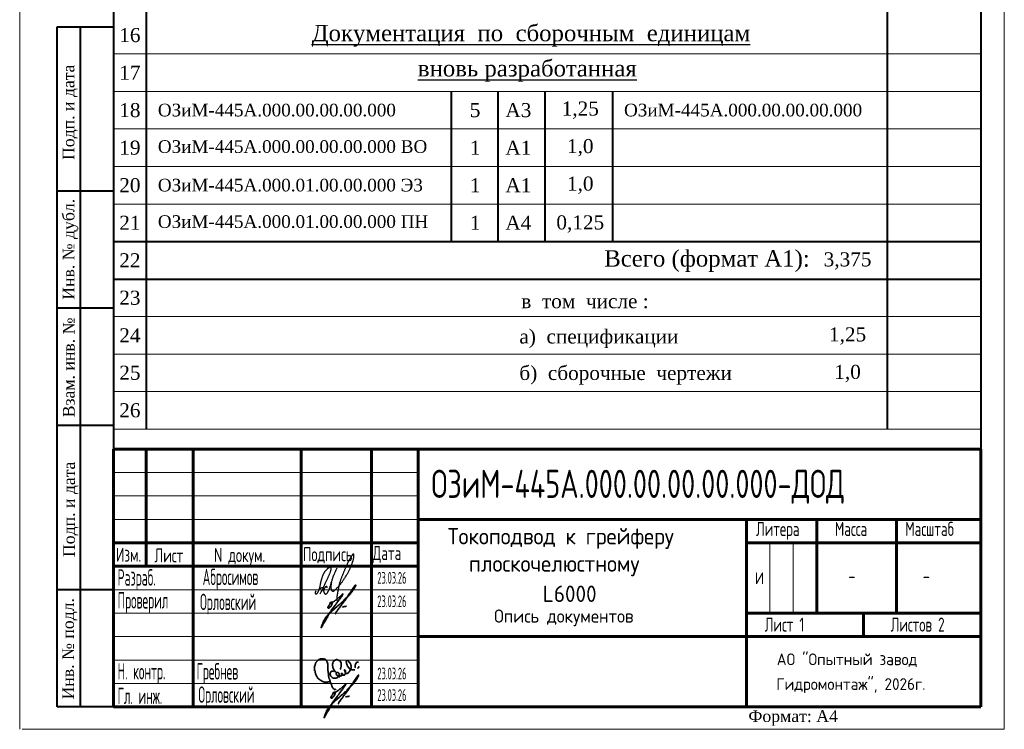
# Model space of a CAD drawing. Header units: millimetres. Extents: x 0 to 448, y 0 to 297.
# Tile 1 of 3: x 0 to 210, y 0 to 151. Entities that reach past the tile are written whole.
import ezdxf

# ---------------------------------------------------------------- set-up
doc = ezdxf.new("R2010")
doc.units = ezdxf.units.MM
doc.linetypes.add('K5LT_BASIC', pattern=[0])
doc.linetypes.add('K5LT_THIN', pattern=[0])
for name, color, linetype, lineweight in [('RAHMEN025', 7, 'Continuous', 20), ('Основная', 1, 'Continuous', 50), ('РАМКА', 7, 'Continuous', 40), ('ТОНКАЯ', 7, 'Continuous', 20)]:
    doc.layers.add(name, color=color, linetype=linetype, lineweight=lineweight)
doc.layers.add('Системный слой', color=7, linetype='Continuous')
doc.layers.add('текст', color=7, linetype='Continuous')
doc.styles.add('Electric', font='times.ttf')
doc.styles.add('simplex', font='simplex.shx', dxfattribs={"width": 0.9})
doc.styles.add('simplex.shx', font='simplex.shx', dxfattribs={"width": 0.9, "height": 2})
doc.styles.get("Standard").update_dxf_attribs({"font": 'arial.ttf'})

# ---------------------------------------------------------------- blocks, each defined once
blk = doc.blocks.new('абросимов')
at = {"color": 162, "lineweight": 25}
for points in [[(-760.73, -527.91), (-760.77, -528.14), (-760.79, -528.33), (-760.81, -528.47), (-760.83, -528.59), (-760.84, -528.67), (-760.84, -528.74), (-760.84, -528.79), (-760.84, -528.84), (-760.85, -528.89), (-760.84, -528.93), (-760.84, -528.98), (-760.84, -529.02), (-760.84, -529.06), (-760.84, -529.11), (-760.83, -529.15), (-760.83, -529.18), (-760.83, -529.22), (-760.82, -529.26), (-760.81, -529.29), (-760.81, -529.32), (-760.8, -529.36), (-760.79, -529.39), (-760.78, -529.42), (-760.77, -529.45), (-760.76, -529.48), (-760.75, -529.5), (-760.74, -529.53), (-760.72, -529.56), (-760.71, -529.58), (-760.69, -529.61), (-760.68, -529.63), (-760.66, -529.65), (-760.65, -529.67), (-760.63, -529.69), (-760.61, -529.7), (-760.6, -529.72), (-760.58, -529.73), (-760.56, -529.74), (-760.55, -529.75), (-760.53, -529.75), (-760.51, -529.76), (-760.49, -529.77), (-760.47, -529.77), (-760.45, -529.77), (-760.43, -529.77), (-760.41, -529.77), (-760.39, -529.77), (-760.37, -529.77), (-760.34, -529.76), (-760.31, -529.76), (-760.29, -529.75), (-760.26, -529.74), (-760.23, -529.73), (-760.2, -529.72), (-760.17, -529.71), (-760.15, -529.7), (-760.12, -529.68), (-760.09, -529.66), (-760.06, -529.64), (-760.03, -529.61), (-759.99, -529.57), (-759.93, -529.52), (-759.87, -529.45), (-759.79, -529.37), (-759.7, -529.28), (-759.6, -529.16), (-759.48, -529.04), (-759.36, -528.91), (-759.24, -528.77), (-759.11, -528.63), (-758.99, -528.49), (-758.87, -528.36), (-758.76, -528.22), (-758.66, -528.1), (-758.57, -527.97), (-758.47, -527.85), (-758.38, -527.72), (-758.29, -527.59), (-758.2, -527.46), (-758.11, -527.32), (-758.02, -527.17), (-757.92, -527.02), (-757.82, -526.86), (-757.72, -526.7), (-757.62, -526.54), (-757.52, -526.39), (-757.43, -526.23), (-757.34, -526.08), (-757.26, -525.94), (-757.19, -525.81), (-757.12, -525.68), (-757.05, -525.56), (-756.99, -525.45), (-756.93, -525.34), (-756.88, -525.23), (-756.83, -525.12), (-756.78, -525.02), (-756.73, -524.92), (-756.69, -524.82), (-756.64, -524.72), (-756.6, -524.62), (-756.56, -524.53), (-756.52, -524.43), (-756.48, -524.33), (-756.44, -524.24), (-756.41, -524.14), (-756.37, -524.05), (-756.34, -523.95), (-756.31, -523.86), (-756.28, -523.76), (-756.24, -523.67), (-756.21, -523.57), (-756.19, -523.48), (-756.16, -523.38), (-756.13, -523.29), (-756.1, -523.2), (-756.08, -523.11), (-756.05, -523.02), (-756.03, -522.93), (-756.01, -522.85), (-756, -522.76), (-755.98, -522.68), (-755.97, -522.61), (-755.95, -522.53), (-755.94, -522.47), (-755.94, -522.4), (-755.93, -522.34), (-755.93, -522.28), (-755.92, -522.23), (-755.92, -522.19), (-755.92, -522.14), (-755.92, -522.11), (-755.93, -522.07), (-755.93, -522.04), (-755.93, -522.02), (-755.94, -522), (-755.94, -521.98), (-755.95, -521.96), (-755.95, -521.95), (-755.96, -521.94), (-755.96, -521.93), (-755.97, -521.93), (-755.98, -521.92), (-755.98, -521.92), (-755.99, -521.92), (-756, -521.91), (-756, -521.91), (-756.01, -521.91), (-756.02, -521.91), (-756.02, -521.9), (-756.03, -521.9), (-756.04, -521.9), (-756.05, -521.9), (-756.05, -521.9), (-756.06, -521.9), (-756.07, -521.9), (-756.08, -521.9), (-756.09, -521.9), (-756.1, -521.91), (-756.11, -521.91), (-756.11, -521.91), (-756.12, -521.91), (-756.13, -521.92), (-756.14, -521.92), (-756.15, -521.93), (-756.16, -521.93), (-756.17, -521.94), (-756.18, -521.94), (-756.19, -521.95), (-756.2, -521.96), (-756.21, -521.97), (-756.22, -521.98), (-756.23, -522), (-756.25, -522.02), (-756.26, -522.04), (-756.28, -522.07), (-756.3, -522.1), (-756.33, -522.13), (-756.35, -522.17), (-756.38, -522.21), (-756.41, -522.26), (-756.45, -522.31), (-756.48, -522.36), (-756.52, -522.42), (-756.55, -522.48), (-756.59, -522.54), (-756.63, -522.6), (-756.67, -522.67), (-756.71, -522.73), (-756.76, -522.81), (-756.8, -522.88), (-756.84, -522.96), (-756.89, -523.04), (-756.93, -523.12), (-756.98, -523.21), (-757.03, -523.3), (-757.08, -523.4), (-757.13, -523.5), (-757.18, -523.6), (-757.23, -523.71), (-757.29, -523.82), (-757.35, -523.94), (-757.4, -524.06), (-757.46, -524.19), (-757.52, -524.31), (-757.58, -524.44), (-757.63, -524.56), (-757.68, -524.68), (-757.73, -524.8), (-757.78, -524.91), (-757.83, -525.02), (-757.87, -525.14), (-757.92, -525.25), (-757.97, -525.37), (-758.02, -525.5), (-758.07, -525.63), (-758.13, -525.76), (-758.19, -525.9), (-758.25, -526.05), (-758.31, -526.2), (-758.37, -526.36), (-758.44, -526.51), (-758.5, -526.66), (-758.56, -526.82), (-758.62, -526.97), (-758.67, -527.12), (-758.73, -527.26), (-758.77, -527.39), (-758.82, -527.52), (-758.86, -527.64), (-758.9, -527.75), (-758.93, -527.84), (-758.95, -527.93), (-758.98, -528), (-758.99, -528.06), (-759.01, -528.12), (-759.03, -528.18), (-759.04, -528.23), (-759.05, -528.29), (-759.07, -528.36), (-759.09, -528.43), (-759.1, -528.51), (-759.12, -528.6), (-759.14, -528.69), (-759.16, -528.79), (-759.18, -528.88), (-759.2, -528.98), (-759.22, -529.07), (-759.24, -529.17), (-759.26, -529.26), (-759.28, -529.35), (-759.3, -529.44), (-759.31, -529.53), (-759.33, -529.62), (-759.35, -529.72), (-759.37, -529.81), (-759.39, -529.91), (-759.41, -530.02), (-759.43, -530.12), (-759.45, -530.23), (-759.47, -530.34), (-759.49, -530.45), (-759.51, -530.55), (-759.52, -530.66), (-759.54, -530.77), (-759.55, -530.88), (-759.56, -530.99), (-759.58, -531.11), (-759.58, -531.25), (-759.59, -531.41), (-759.59, -531.58), (-759.6, -531.78)], [(-763.99, -529.71), (-764.05, -529.78), (-764.1, -529.84), (-764.14, -529.9), (-764.17, -529.94), (-764.19, -529.97), (-764.2, -530), (-764.21, -530.02), (-764.22, -530.05), (-764.22, -530.07), (-764.22, -530.08), (-764.23, -530.1), (-764.23, -530.12), (-764.23, -530.13), (-764.22, -530.15), (-764.22, -530.16), (-764.22, -530.18), (-764.22, -530.19), (-764.21, -530.21), (-764.21, -530.22), (-764.2, -530.23), (-764.19, -530.25), (-764.18, -530.26), (-764.17, -530.27), (-764.16, -530.29), (-764.15, -530.3), (-764.14, -530.31), (-764.13, -530.32), (-764.11, -530.33), (-764.1, -530.34), (-764.08, -530.35), (-764.07, -530.36), (-764.05, -530.37), (-764.03, -530.37), (-764.02, -530.38), (-764, -530.38), (-763.98, -530.38), (-763.97, -530.38), (-763.95, -530.37), (-763.93, -530.37), (-763.91, -530.36), (-763.89, -530.35), (-763.87, -530.34), (-763.85, -530.32), (-763.83, -530.3), (-763.81, -530.29), (-763.79, -530.27), (-763.77, -530.25), (-763.75, -530.23), (-763.73, -530.21), (-763.71, -530.18), (-763.69, -530.16), (-763.67, -530.13), (-763.66, -530.1), (-763.64, -530.07), (-763.62, -530.04), (-763.6, -530), (-763.57, -529.96), (-763.55, -529.91), (-763.53, -529.86), (-763.5, -529.81), (-763.48, -529.75), (-763.45, -529.69), (-763.42, -529.62), (-763.4, -529.55), (-763.37, -529.48), (-763.34, -529.41), (-763.31, -529.33), (-763.28, -529.25), (-763.25, -529.17), (-763.23, -529.1), (-763.2, -529.02), (-763.18, -528.94), (-763.16, -528.86), (-763.14, -528.79), (-763.13, -528.71), (-763.11, -528.63), (-763.1, -528.55), (-763.09, -528.47), (-763.07, -528.37), (-763.05, -528.28), (-763.03, -528.17), (-763.01, -528.06), (-762.99, -527.94), (-762.96, -527.82), (-762.93, -527.7), (-762.9, -527.58), (-762.87, -527.45), (-762.84, -527.33), (-762.81, -527.21), (-762.78, -527.09), (-762.74, -526.97), (-762.71, -526.86), (-762.67, -526.75), (-762.63, -526.65), (-762.59, -526.54), (-762.56, -526.44), (-762.52, -526.35), (-762.47, -526.26), (-762.43, -526.17), (-762.39, -526.09), (-762.35, -526.02), (-762.31, -525.94), (-762.27, -525.87), (-762.23, -525.81), (-762.19, -525.75), (-762.15, -525.69), (-762.11, -525.63), (-762.07, -525.58), (-762.04, -525.53), (-762, -525.49), (-761.97, -525.44), (-761.93, -525.4), (-761.9, -525.36), (-761.86, -525.32), (-761.83, -525.28), (-761.8, -525.25), (-761.77, -525.21), (-761.73, -525.18), (-761.7, -525.15), (-761.67, -525.12), (-761.64, -525.08), (-761.61, -525.05), (-761.58, -525.02), (-761.55, -525), (-761.52, -524.97), (-761.5, -524.94), (-761.47, -524.92), (-761.45, -524.89), (-761.42, -524.87), (-761.4, -524.85), (-761.37, -524.83), (-761.35, -524.81), (-761.33, -524.8), (-761.31, -524.78), (-761.29, -524.76), (-761.26, -524.75), (-761.24, -524.74), (-761.22, -524.73), (-761.2, -524.72), (-761.18, -524.71), (-761.16, -524.7), (-761.14, -524.69), (-761.11, -524.69), (-761.1, -524.69), (-761.08, -524.68), (-761.06, -524.68), (-761.04, -524.68), (-761.03, -524.68), (-761.01, -524.69), (-761, -524.69), (-760.98, -524.69), (-760.97, -524.7), (-760.95, -524.7), (-760.94, -524.71), (-760.93, -524.72), (-760.92, -524.73), (-760.91, -524.73), (-760.9, -524.74), (-760.89, -524.75), (-760.88, -524.77), (-760.87, -524.78), (-760.87, -524.79), (-760.86, -524.81), (-760.86, -524.82), (-760.85, -524.84), (-760.85, -524.86), (-760.85, -524.88), (-760.84, -524.9), (-760.84, -524.92), (-760.84, -524.94), (-760.84, -524.97), (-760.84, -524.99), (-760.84, -525.02), (-760.84, -525.05), (-760.84, -525.08), (-760.84, -525.12), (-760.85, -525.15), (-760.85, -525.19), (-760.86, -525.24), (-760.87, -525.28), (-760.89, -525.34), (-760.9, -525.4), (-760.92, -525.47), (-760.95, -525.55), (-760.98, -525.64), (-761.01, -525.74), (-761.05, -525.85), (-761.1, -525.96), (-761.14, -526.08), (-761.19, -526.2), (-761.24, -526.33), (-761.3, -526.46), (-761.35, -526.58), (-761.41, -526.71), (-761.47, -526.84), (-761.53, -526.98), (-761.59, -527.11), (-761.66, -527.24), (-761.72, -527.38), (-761.79, -527.52), (-761.85, -527.66), (-761.92, -527.81), (-761.99, -527.95), (-762.05, -528.1), (-762.12, -528.25), (-762.19, -528.41), (-762.26, -528.56), (-762.33, -528.72), (-762.4, -528.88), (-762.48, -529.04), (-762.56, -529.21), (-762.65, -529.41), (-762.76, -529.62), (-762.89, -529.86), (-763.03, -530.12), (-763.21, -530.43)], [(-761.61, -529.05), (-761.63, -528.99), (-761.65, -528.95), (-761.66, -528.91), (-761.67, -528.88), (-761.69, -528.86), (-761.7, -528.85), (-761.71, -528.84), (-761.72, -528.83), (-761.73, -528.82), (-761.74, -528.82), (-761.75, -528.82), (-761.76, -528.81), (-761.77, -528.81), (-761.78, -528.81), (-761.79, -528.81), (-761.81, -528.81), (-761.82, -528.82), (-761.83, -528.82), (-761.84, -528.82), (-761.86, -528.83), (-761.87, -528.83), (-761.89, -528.84), (-761.91, -528.85), (-761.92, -528.86), (-761.94, -528.87), (-761.97, -528.88), (-761.99, -528.9), (-762.01, -528.91), (-762.03, -528.93), (-762.05, -528.95), (-762.07, -528.97), (-762.09, -528.99), (-762.11, -529.02), (-762.13, -529.04), (-762.15, -529.06), (-762.17, -529.08), (-762.19, -529.11), (-762.2, -529.13), (-762.22, -529.16), (-762.23, -529.18), (-762.25, -529.21), (-762.26, -529.23), (-762.27, -529.26), (-762.28, -529.28), (-762.29, -529.31), (-762.3, -529.34), (-762.32, -529.36), (-762.33, -529.39), (-762.34, -529.42), (-762.35, -529.45), (-762.35, -529.47), (-762.36, -529.5), (-762.37, -529.53), (-762.38, -529.56), (-762.39, -529.59), (-762.39, -529.61), (-762.39, -529.64), (-762.4, -529.67), (-762.4, -529.69), (-762.4, -529.72), (-762.4, -529.74), (-762.4, -529.77), (-762.39, -529.8), (-762.39, -529.82), (-762.38, -529.85), (-762.38, -529.87), (-762.37, -529.9), (-762.36, -529.93), (-762.35, -529.95), (-762.34, -529.98), (-762.33, -530.01), (-762.32, -530.03), (-762.31, -530.06), (-762.3, -530.08), (-762.29, -530.11), (-762.28, -530.13), (-762.27, -530.16), (-762.26, -530.18), (-762.25, -530.2), (-762.24, -530.22), (-762.23, -530.23), (-762.22, -530.25), (-762.21, -530.26), (-762.2, -530.28), (-762.19, -530.29), (-762.17, -530.3), (-762.16, -530.31), (-762.15, -530.33), (-762.14, -530.34), (-762.12, -530.35), (-762.11, -530.36), (-762.1, -530.37), (-762.08, -530.38), (-762.07, -530.38), (-762.06, -530.39), (-762.04, -530.4), (-762.03, -530.4), (-762.01, -530.4), (-761.99, -530.4), (-761.97, -530.4), (-761.96, -530.39), (-761.93, -530.39), (-761.91, -530.38), (-761.89, -530.37), (-761.86, -530.36), (-761.83, -530.35), (-761.8, -530.33), (-761.77, -530.32), (-761.75, -530.3), (-761.72, -530.28), (-761.69, -530.27), (-761.67, -530.25), (-761.65, -530.23), (-761.63, -530.22), (-761.61, -530.2), (-761.6, -530.17), (-761.58, -530.15), (-761.56, -530.11), (-761.54, -530.07), (-761.51, -530.02), (-761.48, -529.96), (-761.44, -529.88), (-761.4, -529.8), (-761.36, -529.71), (-761.31, -529.61), (-761.27, -529.51), (-761.22, -529.39), (-761.17, -529.27), (-761.12, -529.15), (-761.08, -529.01), (-761.03, -528.88), (-760.99, -528.74), (-760.94, -528.59), (-760.89, -528.44), (-760.85, -528.29), (-760.8, -528.14), (-760.76, -527.99), (-760.71, -527.83), (-760.66, -527.67), (-760.61, -527.51), (-760.56, -527.35), (-760.51, -527.19), (-760.46, -527.03), (-760.4, -526.87), (-760.34, -526.7), (-760.27, -526.53), (-760.19, -526.34), (-760.1, -526.13), (-760, -525.88), (-759.87, -525.59), (-759.72, -525.25), (-759.54, -524.84)], [(-763.28, -529.26), (-763.22, -529.23), (-763.17, -529.21), (-763.13, -529.19), (-763.09, -529.17), (-763.06, -529.15), (-763.03, -529.14), (-763, -529.13), (-762.98, -529.12), (-762.96, -529.11), (-762.94, -529.1), (-762.92, -529.09), (-762.9, -529.08), (-762.88, -529.08), (-762.87, -529.07), (-762.85, -529.06), (-762.83, -529.06), (-762.82, -529.05), (-762.8, -529.05), (-762.79, -529.05), (-762.77, -529.04), (-762.76, -529.04), (-762.74, -529.04), (-762.72, -529.04), (-762.71, -529.04), (-762.69, -529.04), (-762.67, -529.04), (-762.65, -529.04), (-762.63, -529.04), (-762.61, -529.05), (-762.58, -529.06), (-762.54, -529.08), (-762.5, -529.09)]]:
    blk.add_lwpolyline(points, dxfattribs=at)
blk = doc.blocks.new('рамка пустая')
at = {"layer": 'Системный слой', "color": 7, "linetype": 'K5LT_BASIC', "lineweight": 60}
for p, q in [((6946.88, 1061.43), (7011.88, 1061.43)), ((6946.88, 1036.43), (6946.88, 1061.43)), ((6953.88, 1056.43), (6953.88, 1061.43)), ((6963.88, 1056.43), (6963.88, 1061.43)), ((6986.88, 1056.43), (6986.88, 1061.43)), ((7001.88, 1056.43), (7001.88, 1061.43)), ((7011.88, 1061.43), (7131.88, 1061.43)), ((7011.88, 1006.43), (7011.88, 1061.43)), ((7131.88, 1046.43), (7131.88, 1061.43)), ((6953.88, 1041.43), (6953.88, 1056.43)), ((6963.88, 1041.43), (6963.88, 1056.43)), ((6986.88, 1006.43), (6986.88, 1056.43)), ((7001.88, 1006.43), (7001.88, 1056.43)), ((7011.88, 1046.43), (7081.88, 1046.43)), ((7081.88, 1046.43), (7096.88, 1046.43)), ((7081.88, 1041.43), (7081.88, 1046.43)), ((7096.88, 1046.43), (7131.88, 1046.43)), ((7096.88, 1041.43), (7096.88, 1046.43)), ((7113.88, 1041.43), (7113.88, 1046.43)), ((7131.88, 1041.43), (7131.88, 1046.43)), ((6946.88, 1041.43), (6953.88, 1041.43)), ((6953.88, 1036.43), (6953.88, 1041.43)), ((6953.88, 1041.43), (6963.88, 1041.43)), ((6963.88, 1036.43), (6963.88, 1041.43)), ((6963.88, 1041.43), (7011.88, 1041.43)), ((7081.88, 1041.43), (7096.88, 1041.43)), ((7081.88, 1026.43), (7081.88, 1041.43)), ((7096.88, 1041.43), (7113.88, 1041.43)), ((7096.88, 1026.43), (7096.88, 1041.43)), ((7113.88, 1041.43), (7131.88, 1041.43)), ((7113.88, 1026.43), (7113.88, 1041.43)), ((7131.88, 1026.43), (7131.88, 1041.43)), ((6946.88, 1031.43), (6946.88, 1036.43)), ((6946.88, 1036.43), (6953.88, 1036.43)), ((6953.88, 1036.43), (6963.88, 1036.43)), ((6963.88, 1031.43), (6963.88, 1036.43)), ((6963.88, 1036.43), (7011.88, 1036.43)), ((6946.88, 1026.43), (6946.88, 1031.43)), ((6963.88, 1026.43), (6963.88, 1031.43)), ((6946.88, 1016.43), (6946.88, 1026.43)), ((6963.88, 1016.43), (6963.88, 1026.43)), ((7081.88, 1021.43), (7081.88, 1026.43)), ((7081.88, 1026.43), (7096.88, 1026.43)), ((7096.88, 1026.43), (7113.88, 1026.43)), ((7106.88, 1021.43), (7106.88, 1026.43)), ((7113.88, 1026.43), (7131.88, 1026.43)), ((7131.88, 1006.43), (7131.88, 1026.43)), ((7011.88, 1021.43), (7081.88, 1021.43)), ((7081.88, 1006.43), (7081.88, 1021.43)), ((7081.88, 1021.43), (7131.88, 1021.43)), ((6946.88, 1011.43), (6946.88, 1016.43)), ((6963.88, 1011.43), (6963.88, 1016.43)), ((6946.88, 1006.43), (6946.88, 1011.43)), ((6963.88, 1006.43), (6963.88, 1011.43)), ((6946.88, 1006.43), (6963.88, 1006.43)), ((6963.88, 1006.43), (7011.88, 1006.43)), ((7011.88, 1006.43), (7081.88, 1006.43)), ((7081.88, 1006.43), (7131.88, 1006.43))]:
    blk.add_line(p, q, dxfattribs=at)
at = {"layer": 'Системный слой', "color": 7, "linetype": 'K5LT_THIN', "lineweight": 18}
for p, q in [((6946.88, 1056.43), (6953.88, 1056.43)), ((6953.88, 1056.43), (6963.88, 1056.43)), ((6963.88, 1056.43), (6986.88, 1056.43)), ((6986.88, 1056.43), (7001.88, 1056.43)), ((7001.88, 1056.43), (7011.88, 1056.43)), ((6946.88, 1051.43), (6953.88, 1051.43)), ((6953.88, 1051.43), (6963.88, 1051.43)), ((6963.88, 1051.43), (7011.88, 1051.43)), ((6946.88, 1046.43), (6953.88, 1046.43)), ((6953.88, 1046.43), (6963.88, 1046.43)), ((6963.88, 1046.43), (7011.88, 1046.43)), ((7086.88, 1026.43), (7086.88, 1041.43)), ((7091.88, 1026.43), (7091.88, 1041.43)), ((6946.88, 1031.43), (6963.88, 1031.43)), ((6963.88, 1031.43), (7011.88, 1031.43)), ((6946.88, 1026.43), (6963.88, 1026.43)), ((6963.88, 1026.43), (7011.88, 1026.43)), ((6946.88, 1021.43), (6963.88, 1021.43)), ((6963.88, 1021.43), (7011.88, 1021.43)), ((6946.88, 1016.43), (6963.88, 1016.43)), ((6963.88, 1016.43), (7011.88, 1016.43)), ((6946.88, 1011.43), (6963.88, 1011.43)), ((6963.88, 1011.43), (7011.88, 1011.43))]:
    blk.add_line(p, q, dxfattribs=at)
blk = doc.blocks.new('гребнев')
at = {"color": 7, "lineweight": 35, "flags": 128}
for points in [[(980.67, 131.23), (980.59, 131.14), (980.5, 131.14), (980.42, 131.14), (980.33, 131.14), (980.33, 131.23), (980.25, 131.23), (980.16, 131.31), (980.08, 131.4), (980.08, 131.48), (979.99, 131.48), (979.99, 131.57), (979.91, 131.65), (979.91, 131.74), (979.91, 131.82), (979.82, 131.82), (979.82, 131.9), (979.82, 131.99), (979.74, 132.07), (979.74, 132.16), (979.74, 132.24), (979.66, 132.33), (979.66, 132.41), (979.66, 132.5), (979.57, 132.58), (979.57, 132.67), (979.49, 132.75), (979.49, 132.84), (979.49, 132.92), (979.4, 133.01), (979.4, 133.09), (979.4, 133.17), (979.32, 133.26), (979.32, 133.34), (979.32, 133.43), (979.23, 133.51), (979.23, 133.6), (979.23, 133.68), (979.23, 133.77), (979.23, 133.85), (979.15, 133.94), (979.15, 134.02), (979.15, 134.11), (979.15, 134.19), (979.15, 134.28), (979.15, 134.36), (979.15, 134.44), (979.15, 134.53), (979.06, 134.61), (979.06, 134.7), (979.06, 134.78), (979.06, 134.87), (979.06, 134.95), (979.06, 135.04), (979.06, 135.12), (978.98, 135.12), (978.98, 135.21), (978.98, 135.29), (978.98, 135.38), (978.98, 135.46), (978.98, 135.55), (978.98, 135.63), (978.98, 135.71), (978.98, 135.8), (978.98, 135.88), (978.98, 135.97), (978.98, 136.05), (978.98, 136.14), (978.98, 136.22), (978.98, 136.31), (978.98, 136.39), (978.98, 136.48), (978.98, 136.56), (978.98, 136.65), (978.89, 136.65), (978.89, 136.73), (978.89, 136.82), (978.89, 136.9), (978.89, 136.98), (978.81, 136.98), (978.81, 137.07), (978.81, 137.15), (978.72, 137.24), (978.72, 137.32), (978.64, 137.32), (978.64, 137.41), (978.55, 137.41), (978.55, 137.49), (978.47, 137.49), (978.39, 137.58), (978.3, 137.58), (978.22, 137.58), (978.22, 137.66), (978.13, 137.66), (978.05, 137.66), (977.96, 137.66), (977.88, 137.66), (977.79, 137.66), (977.71, 137.66), (977.62, 137.66), (977.54, 137.66), (977.45, 137.66), (977.37, 137.66), (977.28, 137.58), (977.2, 137.58), (977.12, 137.49), (977.03, 137.49), (977.03, 137.41), (976.95, 137.41), (976.86, 137.32), (976.78, 137.32), (976.78, 137.24), (976.69, 137.15), (976.61, 137.07), (976.52, 136.98), (976.52, 136.9), (976.44, 136.9), (976.44, 136.82), (976.35, 136.73), (976.35, 136.65), (976.35, 136.56), (976.27, 136.48), (976.27, 136.39), (976.27, 136.31), (976.27, 136.22), (976.18, 136.14), (976.18, 136.05), (976.18, 135.97), (976.18, 135.88), (976.18, 135.8), (976.18, 135.71), (976.18, 135.63), (976.18, 135.55), (976.18, 135.46), (976.18, 135.38), (976.18, 135.29), (976.18, 135.21), (976.18, 135.12), (976.27, 135.12), (976.27, 135.04), (976.27, 134.95), (976.27, 134.87), (976.27, 134.78), (976.27, 134.7), (976.35, 134.7), (976.35, 134.61), (976.35, 134.53), (976.35, 134.44), (976.44, 134.44), (976.44, 134.36)], [(981.6, 135.38), (981.69, 135.46), (981.69, 135.63), (981.77, 135.71), (981.77, 135.8), (981.77, 135.88), (981.86, 135.97), (981.86, 136.05), (981.86, 136.14), (981.86, 136.22), (981.86, 136.31), (981.86, 136.39), (981.86, 136.48), (981.86, 136.56), (981.86, 136.65), (981.86, 136.73), (981.86, 136.82), (981.77, 136.82), (981.77, 136.9), (981.77, 136.98), (981.69, 136.98), (981.69, 137.07), (981.6, 137.15), (981.52, 137.24), (981.43, 137.32), (981.35, 137.32), (981.35, 137.41), (981.26, 137.41), (981.18, 137.41), (981.09, 137.41), (981.01, 137.49), (980.93, 137.49), (980.84, 137.49), (980.76, 137.49), (980.67, 137.41), (980.59, 137.41), (980.5, 137.41), (980.5, 137.32), (980.42, 137.32), (980.33, 137.24), (980.25, 137.15), (980.25, 137.07), (980.16, 137.07), (980.16, 136.98), (980.08, 136.9), (980.08, 136.82), (980.08, 136.73), (980.08, 136.65), (979.99, 136.65), (979.99, 136.56), (979.99, 136.48), (979.99, 136.39), (979.99, 136.31), (979.99, 136.22), (979.99, 136.14), (980.08, 136.05), (980.08, 135.97), (980.08, 135.88), (980.08, 135.8), (980.08, 135.71), (980.16, 135.71), (980.16, 135.63), (980.16, 135.55), (980.25, 135.46), (980.25, 135.38), (980.33, 135.29), (980.33, 135.21), (980.42, 135.12), (980.5, 135.04), (980.5, 134.95), (980.67, 134.87)], [(983.89, 135.63), (983.97, 135.63), (983.97, 135.71), (983.97, 135.8), (983.97, 135.88), (983.97, 135.97), (983.97, 136.05), (983.97, 136.14), (983.97, 136.22), (983.89, 136.31), (983.89, 136.39), (983.89, 136.48), (983.8, 136.56), (983.8, 136.65), (983.72, 136.65), (983.72, 136.73), (983.72, 136.82), (983.63, 136.82), (983.63, 136.9), (983.55, 136.9), (983.55, 136.98), (983.47, 136.98), (983.47, 137.07), (983.38, 137.15), (983.3, 137.24), (983.21, 137.24), (983.21, 137.32), (983.13, 137.32), (983.04, 137.32), (982.96, 137.24), (982.96, 137.15), (982.87, 137.07), (982.87, 136.98), (982.96, 136.9), (982.96, 136.82), (982.96, 136.73), (982.96, 136.65), (983.04, 136.56), (983.04, 136.48), (983.04, 136.39), (983.13, 136.39), (983.13, 136.31), (983.13, 136.22), (983.21, 136.14), (983.21, 136.05), (983.3, 136.05), (983.3, 135.97), (983.3, 135.88), (983.38, 135.88), (983.38, 135.8), (983.47, 135.8), (983.47, 135.71), (983.55, 135.71), (983.55, 135.63), (983.63, 135.63), (983.63, 135.55), (983.72, 135.55), (983.72, 135.46), (983.8, 135.46), (983.89, 135.46), (983.89, 135.38), (983.97, 135.38), (984.06, 135.29), (984.14, 135.29), (984.23, 135.29), (984.31, 135.29), (984.4, 135.29), (984.48, 135.29), (984.57, 135.29), (984.74, 135.29)], [(985.5, 136.9), (985.41, 136.98), (985.33, 136.98), (985.24, 136.98), (985.16, 136.9), (985.07, 136.9), (985.07, 136.82), (984.99, 136.73), (984.99, 136.65), (984.9, 136.56), (984.9, 136.48), (984.9, 136.39), (984.82, 136.39), (984.82, 136.31), (984.82, 136.22), (984.82, 136.14), (984.82, 136.05), (984.82, 135.97), (984.82, 135.8), (984.9, 135.71)], [(980.25, 134.95), (980.16, 135.04), (979.99, 135.04), (979.91, 135.04), (979.82, 134.95), (979.74, 134.95), (979.66, 134.95), (979.66, 134.87), (979.57, 134.78), (979.57, 134.7), (979.49, 134.7), (979.49, 134.61), (979.49, 134.53), (979.49, 134.44), (979.49, 134.36), (979.49, 134.28), (979.57, 134.19), (979.57, 134.11), (979.57, 134.02), (979.66, 134.02), (979.66, 133.94), (979.74, 133.85), (979.82, 133.77), (979.91, 133.68), (979.99, 133.68), (979.99, 133.6), (980.08, 133.6), (980.16, 133.51), (980.25, 133.51), (980.33, 133.51), (980.42, 133.51), (980.5, 133.51), (980.59, 133.51), (980.67, 133.51), (980.76, 133.51), (980.84, 133.6), (980.93, 133.6), (981.01, 133.68), (981.09, 133.68), (981.09, 133.77), (981.18, 133.77), (981.18, 133.85), (981.26, 133.85), (981.26, 133.94), (981.35, 133.94), (981.35, 134.02), (981.35, 134.11), (981.43, 134.19), (981.43, 134.28), (981.43, 134.36), (981.43, 134.44), (981.35, 134.53), (981.35, 134.61), (981.26, 134.7), (981.18, 134.78), (981.09, 134.78), (981.01, 134.78), (980.93, 134.78), (980.84, 134.78), (980.84, 134.7), (980.84, 134.61), (980.76, 134.61), (980.76, 134.53), (980.76, 134.44), (980.84, 134.36), (980.84, 134.28), (980.84, 134.19), (980.93, 134.19), (981.01, 134.11), (981.09, 134.02), (981.18, 134.02), (981.18, 133.94), (981.26, 133.94), (981.35, 133.94), (981.43, 133.85), (981.52, 133.85), (981.52, 133.94), (981.6, 133.94), (981.69, 133.94), (981.69, 134.02), (981.77, 134.02), (981.86, 134.02), (981.86, 134.11), (981.94, 134.11), (982.03, 134.19), (982.11, 134.28), (982.11, 134.36), (982.11, 134.44), (982.11, 134.53), (982.03, 134.53), (981.94, 134.53), (981.86, 134.53), (981.86, 134.44), (981.94, 134.44), (981.94, 134.36), (981.94, 134.28), (982.03, 134.28), (982.11, 134.28), (982.11, 134.19), (982.2, 134.19), (982.28, 134.19), (982.36, 134.19), (982.45, 134.19), (982.53, 134.19), (982.53, 134.28), (982.62, 134.28), (982.62, 134.36), (982.7, 134.44), (982.7, 134.53), (982.79, 134.53), (982.79, 134.61), (982.79, 134.7), (982.79, 134.78), (982.79, 134.87), (982.79, 134.95), (982.79, 135.04), (982.79, 135.12), (982.7, 135.12), (982.7, 135.21), (982.62, 135.21), (982.62, 135.29), (982.53, 135.29), (982.53, 135.21), (982.53, 135.12), (982.62, 135.12), (982.62, 135.04), (982.62, 134.95), (982.7, 134.87), (982.7, 134.78), (982.79, 134.7), (982.79, 134.61), (982.87, 134.61), (982.96, 134.53), (983.04, 134.53), (983.13, 134.53), (983.21, 134.61), (983.3, 134.61), (983.3, 134.7), (983.38, 134.7), (983.47, 134.78), (983.47, 134.87), (983.55, 134.95), (983.63, 135.04), (983.72, 135.12), (983.72, 135.21), (983.8, 135.38), (983.8, 135.46), (983.89, 135.55), (983.89, 135.63)], [(985.41, 135.63), (985.41, 135.71), (985.5, 135.71), (985.5, 135.8), (985.58, 135.88), (985.58, 135.97), (985.67, 135.97)], [(976.44, 134.36), (976.44, 134.28), (976.52, 134.19), (976.52, 134.11), (976.52, 134.02), (976.61, 134.02), (976.61, 133.94), (976.61, 133.85), (976.69, 133.85), (976.69, 133.77), (976.78, 133.68), (976.78, 133.6), (976.86, 133.6), (976.86, 133.51), (976.95, 133.51), (976.95, 133.43), (977.03, 133.43), (977.12, 133.34), (977.12, 133.26), (977.2, 133.26), (977.28, 133.17), (977.37, 133.09), (977.45, 133.09), (977.54, 133.01), (977.62, 133.01), (977.62, 132.92), (977.71, 132.92), (977.79, 132.92), (977.79, 132.84), (977.88, 132.84), (977.96, 132.84), (978.05, 132.75), (978.13, 132.75), (978.22, 132.75), (978.22, 132.67), (978.3, 132.67), (978.39, 132.67), (978.47, 132.67), (978.55, 132.67), (978.64, 132.67), (978.72, 132.67), (978.81, 132.67), (978.89, 132.67), (978.98, 132.67), (978.98, 132.75), (979.06, 132.75), (979.15, 132.75), (979.23, 132.75), (979.32, 132.75), (979.4, 132.75), (979.49, 132.75)]]:
    blk.add_lwpolyline(points, dxfattribs=at)
blk = doc.blocks.new('Орловский')
at = {"color": 7, "lineweight": 35, "flags": 128}
for points in [[(979.15, 126.57), (979.15, 126.66), (979.23, 126.74), (979.23, 126.82), (979.23, 126.91), (979.32, 126.91), (979.32, 126.99), (979.32, 127.08), (979.4, 127.08), (979.4, 127.16), (979.49, 127.25), (979.49, 127.33), (979.57, 127.33), (979.57, 127.42), (979.66, 127.5), (979.66, 127.59), (979.74, 127.59), (979.74, 127.67), (979.82, 127.76), (979.91, 127.84), (979.99, 127.93), (979.99, 128.01), (980.08, 128.01), (980.08, 128.09), (980.16, 128.09), (980.16, 128.18), (980.25, 128.26), (980.33, 128.35), (980.42, 128.43), (980.5, 128.43), (980.5, 128.52), (980.59, 128.6), (980.67, 128.69), (980.76, 128.69), (980.76, 128.77), (980.84, 128.77), (980.84, 128.86), (980.93, 128.86), (980.93, 128.94), (981.01, 128.94), (981.09, 129.03), (981.09, 129.11), (981.18, 129.11), (981.26, 129.2), (981.35, 129.28), (981.43, 129.36), (981.52, 129.36), (981.52, 129.45), (981.6, 129.45), (981.6, 129.53), (981.69, 129.53), (981.69, 129.62), (981.77, 129.62), (981.77, 129.7), (981.86, 129.7), (981.94, 129.79), (982.03, 129.87), (982.11, 129.96), (982.2, 130.04), (982.28, 130.13), (982.36, 130.13), (982.36, 130.21), (982.45, 130.21), (982.45, 130.3), (982.53, 130.3), (982.62, 130.38), (982.7, 130.47), (982.79, 130.55), (982.87, 130.63), (982.96, 130.63), (982.96, 130.72), (983.04, 130.72), (983.04, 130.8), (983.13, 130.8), (983.13, 130.89), (983.21, 130.89), (983.21, 130.97), (983.3, 130.97), (983.38, 131.06), (983.47, 131.14), (983.55, 131.23), (983.63, 131.31), (983.63, 131.4), (983.72, 131.4), (983.72, 131.48), (983.8, 131.48), (983.8, 131.57), (983.89, 131.57), (983.89, 131.65), (983.97, 131.65), (983.97, 131.74), (984.06, 131.74), (984.06, 131.82), (984.14, 131.82), (984.14, 131.9), (984.23, 131.9), (984.23, 131.99), (984.31, 131.99), (984.31, 132.07), (984.4, 132.07), (984.4, 132.16), (984.48, 132.16), (984.48, 132.24), (984.57, 132.24), (984.57, 132.33), (984.65, 132.33), (984.65, 132.41), (984.74, 132.41), (984.74, 132.5), (984.82, 132.5), (984.82, 132.58), (984.9, 132.58), (984.9, 132.67), (984.99, 132.67), (984.99, 132.75), (985.07, 132.84), (985.16, 132.92), (985.16, 133.01), (985.24, 133.01), (985.24, 133.09), (985.33, 133.09), (985.33, 133.17), (985.41, 133.26), (985.41, 133.34), (985.5, 133.34), (985.5, 133.43), (985.5, 133.51), (985.58, 133.51), (985.58, 133.6), (985.67, 133.6), (985.67, 133.68), (985.75, 133.77), (985.75, 133.85), (985.84, 133.94), (985.84, 134.02), (985.92, 134.02), (985.92, 134.11), (986.01, 134.19), (986.01, 134.28), (986.09, 134.36), (986.09, 134.44), (986.09, 134.53), (986.01, 134.53), (985.92, 134.44), (985.92, 134.36), (985.84, 134.36), (985.84, 134.28), (985.75, 134.19), (985.75, 134.11), (985.67, 134.11), (985.67, 134.02), (985.58, 133.94), (985.58, 133.85), (985.5, 133.85), (985.5, 133.77), (985.41, 133.68), (985.41, 133.6), (985.33, 133.6), (985.33, 133.51), (985.24, 133.43), (985.16, 133.34), (985.16, 133.26)], [(980.5, 130.55), (980.67, 130.63), (980.76, 130.63), (980.84, 130.72), (980.93, 130.72), (981.01, 130.8), (981.09, 130.8), (981.09, 130.89), (981.18, 130.89), (981.26, 130.97), (981.35, 130.97), (981.43, 131.06), (981.52, 131.14), (981.6, 131.14), (981.69, 131.23), (981.77, 131.31), (981.86, 131.31), (981.94, 131.4), (982.03, 131.48), (982.11, 131.57), (982.2, 131.57), (982.28, 131.65), (982.36, 131.74), (982.45, 131.82), (982.53, 131.9), (982.62, 131.9), (982.62, 131.99), (982.7, 131.99), (982.79, 132.07), (982.87, 132.16), (982.87, 132.24), (982.96, 132.24), (983.04, 132.33), (983.13, 132.41), (983.21, 132.5), (983.3, 132.58), (983.3, 132.67), (983.38, 132.67), (983.38, 132.58), (983.3, 132.5), (983.3, 132.41), (983.21, 132.33), (983.21, 132.24), (983.13, 132.24), (983.13, 132.16), (983.04, 132.07), (982.96, 131.99), (982.96, 131.9), (982.87, 131.9), (982.87, 131.82), (982.87, 131.74), (982.79, 131.74), (982.79, 131.65), (982.7, 131.65), (982.7, 131.57), (982.62, 131.48), (982.53, 131.4), (982.53, 131.31), (982.45, 131.31), (982.45, 131.23), (982.36, 131.14), (982.28, 131.06), (982.28, 130.97), (982.2, 130.97), (982.2, 130.89), (982.11, 130.8), (982.11, 130.72), (982.03, 130.72), (982.03, 130.63), (981.94, 130.55), (981.86, 130.47), (981.86, 130.38), (981.77, 130.38), (981.77, 130.3), (981.69, 130.21), (981.6, 130.13), (981.52, 130.04), (981.52, 129.96), (981.43, 129.96), (981.43, 129.87), (981.35, 129.79), (981.35, 129.7), (981.26, 129.7), (981.26, 129.62), (981.18, 129.62), (981.18, 129.53), (981.09, 129.45), (981.09, 129.36), (981.01, 129.36), (981.01, 129.28), (980.93, 129.28), (980.93, 129.2), (980.84, 129.11), (980.84, 129.03), (980.76, 129.03), (980.76, 128.94), (980.67, 128.86), (980.67, 128.77), (980.59, 128.77), (980.59, 128.69), (980.5, 128.69), (980.5, 128.6), (980.5, 128.52), (980.42, 128.52), (980.42, 128.43), (980.33, 128.35), (980.33, 128.26), (980.33, 128.18), (980.25, 128.18), (980.25, 128.09), (980.25, 128.01), (980.16, 128.01), (980.16, 127.93), (980.16, 127.84), (980.08, 127.84), (980.08, 127.76), (980.08, 127.67), (979.99, 127.67), (979.99, 127.59), (979.91, 127.5), (979.91, 127.42), (979.82, 127.33), (979.82, 127.25), (979.74, 127.25), (979.74, 127.16), (979.74, 127.08), (979.66, 127.08), (979.66, 126.99), (979.66, 126.91), (979.57, 126.91), (979.57, 126.82), (979.49, 126.74), (979.49, 126.66), (979.4, 126.66), (979.4, 126.57), (979.32, 126.49), (979.32, 126.4), (979.23, 126.32), (979.15, 126.23), (979.15, 126.15), (979.06, 126.06), (979.06, 125.98), (978.98, 125.89), (978.98, 125.81), (978.89, 125.72), (978.89, 125.64), (978.81, 125.55), (978.81, 125.47), (978.72, 125.47), (978.72, 125.55), (978.81, 125.55), (978.81, 125.64), (978.81, 125.72), (978.81, 125.81), (978.89, 125.89), (978.89, 125.98), (978.89, 126.06), (978.98, 126.15), (978.98, 126.23), (979.06, 126.32), (979.06, 126.4), (979.06, 126.49), (979.15, 126.57)], [(985.16, 133.26), (985.07, 133.17), (985.07, 133.09), (984.99, 133.09), (984.99, 133.01), (984.99, 132.92), (984.9, 132.92), (984.9, 132.84), (984.82, 132.84), (984.82, 132.75), (984.74, 132.75), (984.74, 132.67), (984.65, 132.58), (984.65, 132.5), (984.57, 132.5), (984.57, 132.41), (984.48, 132.33), (984.48, 132.24), (984.4, 132.24), (984.4, 132.16), (984.31, 132.07), (984.31, 131.99), (984.23, 131.9), (984.23, 131.82), (984.14, 131.82), (984.14, 131.74), (984.06, 131.65), (984.06, 131.57), (983.97, 131.57), (983.97, 131.48), (983.89, 131.4), (983.89, 131.31), (983.8, 131.31), (983.8, 131.23), (983.72, 131.23), (983.72, 131.14), (983.63, 131.14), (983.63, 131.06), (983.55, 130.97), (983.55, 130.89), (983.47, 130.89), (983.47, 130.8), (983.38, 130.72), (983.3, 130.63), (983.3, 130.55), (983.21, 130.55), (983.21, 130.47), (983.13, 130.38), (983.04, 130.3), (983.04, 130.21), (982.96, 130.21), (982.96, 130.13), (982.87, 130.13), (982.87, 130.04), (982.79, 129.96), (982.79, 129.87), (982.7, 129.87), (982.7, 129.79), (982.62, 129.7), (982.62, 129.62), (982.53, 129.62), (982.53, 129.53), (982.45, 129.53), (982.45, 129.45), (982.36, 129.36), (982.28, 129.28), (982.28, 129.2), (982.2, 129.2), (982.2, 129.11), (982.11, 129.03), (982.11, 128.94), (982.03, 128.94), (982.03, 128.86), (981.94, 128.86), (981.94, 128.77), (981.86, 128.69), (981.86, 128.6), (981.77, 128.52), (981.77, 128.43), (981.69, 128.35)], [(981.09, 131.06), (981.01, 130.97), (980.93, 130.89), (980.84, 130.8), (980.76, 130.72), (980.67, 130.63), (980.67, 130.55), (980.59, 130.55), (980.59, 130.47), (980.5, 130.38), (980.5, 130.3), (980.42, 130.3), (980.42, 130.21), (980.33, 130.13), (980.33, 130.04), (980.25, 130.04), (980.25, 129.96), (980.25, 129.87), (980.16, 129.79), (980.16, 129.7), (980.25, 129.7), (980.25, 129.62), (980.33, 129.62), (980.42, 129.62), (980.42, 129.7), (980.5, 129.7), (980.5, 129.79), (980.59, 129.79), (980.59, 129.87), (980.67, 129.87), (980.76, 129.96), (980.76, 130.04), (980.84, 130.04), (980.84, 130.13), (980.93, 130.21), (980.93, 130.3), (981.01, 130.3), (981.01, 130.38), (981.01, 130.47), (981.01, 130.55), (981.09, 130.55), (981.09, 130.63), (981.09, 130.72), (981.01, 130.72), (981.01, 130.8), (980.93, 130.8), (980.84, 130.8), (980.76, 130.8), (980.67, 130.8), (980.67, 130.72), (980.59, 130.72)], [(983.3, 129.79), (983.38, 129.87), (983.47, 129.87), (983.55, 129.96), (983.63, 129.96), (983.72, 129.96), (983.8, 129.96), (983.89, 129.96), (983.97, 129.96), (984.06, 130.04), (984.14, 130.04)]]:
    blk.add_lwpolyline(points, dxfattribs=at)

msp = doc.modelspace()

# ---------------------------------------------------------------- linework, layer by layer
at = {"layer": 'RAHMEN025', "color": 7}
for p, q in [((0.05, 296.99), (0.05, -0.01)), ((210.05, 296.99), (210.05, -0.01)), ((210.05, 296.99), (210.05, -0.01)), ((210.05, -0.01), (0.56, -0.01))]:
    msp.add_line(p, q, dxfattribs=at)
at = {"layer": 'РАМКА', "color": 7}
for p, q in [((20.05, 291.98), (20.05, 4.99)), ((27.05, 291.99), (27.05, 63.99)), ((185.05, 291.99), (185.05, 63.99)), ((205.05, 291.99), (205.05, 4.99)), ((8.05, 149.75), (20.05, 149.75)), ((8.05, 4.75), (8.05, 149.75)), ((13.05, 4.75), (13.05, 149.75)), ((20.05, 149.75), (20.05, 4.75)), ((92.05, 135.99), (92.05, 103.99)), ((102.05, 135.99), (102.05, 103.99)), ((112.05, 135.99), (112.05, 103.99)), ((126.49, 135.99), (126.49, 103.99)), ((20.05, 114.75), (8.05, 114.75)), ((20.05, 103.99), (205.05, 103.99)), ((20.05, 95.99), (205.05, 95.99)), ((20.05, 89.75), (8.05, 89.75)), ((20.05, 64.75), (8.05, 64.75)), ((20.05, 29.75), (8.05, 29.75)), ((20.05, 4.75), (8.05, 4.75))]:
    msp.add_line(p, q, dxfattribs=at)
at = {"layer": 'ТОНКАЯ', "color": 7, "ltscale": 10}
for p, q in [((205.05, 143.99), (20.05, 143.99)), ((205.05, 135.99), (20.05, 135.99)), ((20.05, 127.99), (205.05, 127.99)), ((20.05, 119.99), (205.05, 119.99)), ((20.05, 111.99), (205.05, 111.99)), ((20.05, 87.99), (205.05, 87.99)), ((20.05, 79.99), (205.05, 79.99)), ((20.05, 71.99), (205.05, 71.99)), ((20.05, 63.99), (205.05, 63.99))]:
    msp.add_line(p, q, dxfattribs=at)

# ---------------------------------------------------------------- block references
at = {"color": 1, "linetype": 'ByBlock', "lineweight": 20}
msp.add_blockref('абросимов', (827.27, 559.23), dxfattribs=at)
at = {"layer": 'Основная'}
for name, p in [('Орловский', (-914.38, -103.8)), ('гребнев', (-913.22, -122.65)), ('Орловский', (-913.75, -122.98))]:
    msp.add_blockref(name, p, dxfattribs=at)
at = {"layer": 'РАМКА', "color": 7}
msp.add_blockref('рамка пустая', (-6926.83, -1001.68), dxfattribs=at)

# ---------------------------------------------------------------- texts
at = {"color": 0, "lineweight": 35, "style": 'simplex', "width": 0.7}
msp.add_text('ОЗиМ-445А.000.00.00.00.000-ДОД', height=6, dxfattribs=at).set_placement((87.85, 49.32))
at = {"color": 0, "lineweight": 30, "style": 'simplex', "width": 0.65}
for s, p in [('Литера', (157.09, 41.21)), ('Масса', (173.91, 41.21)), ('Масштаб', (188.92, 41.21)), ('Изм.', (20.6, 35.71)), ('Лист', (28.81, 35.57)), ('N докум.', (41.52, 35.65)), ('Подпись', (60.47, 35.82)), ('Дата', (75.33, 36.07)), ('Лист 1', (158.95, 20.81)), ('Листов 2', (185.81, 20.81))]:
    msp.add_text(s, height=3, dxfattribs=at).set_placement(p)
at = {"color": 7, "linetype": 'ByBlock', "lineweight": 30, "style": 'simplex', "width": 0.9}
for s, height, p in [('Токоподвод к грейферу', 3.5, (91.34, 39.41)), (' плоскочелюстному', 3.5, (93.78, 33.58)), ('И', 2.5, (156.82, 30.95)), ('-', 2.5, (176.74, 31.39)), ('-', 2.5, (192.63, 31.39)), ('L6000', 3.5, (111.61, 27.13)), ('Опись документов', 2.8, (101.23, 22.73)), ('АО "Опытный завод ', 2.5, (161.51, 13.66)), ('Гидромонтаж", 2026г.', 2.5, (161.41, 8.38))]:
    msp.add_text(s, height=height, dxfattribs=at).set_placement(p)
at = {"color": 7, "lineweight": 20, "style": 'simplex.shx', "width": 0.5}
for s, height, p in [('Разраб.', 3.5, (20.92, 30.61)), ('Абросимов', 3.5, (39.07, 30.73)), ('23.03.26', 2.5, (76.33, 31.03)), ('Проверил', 3.5, (20.92, 25.73)), ('Орловский', 3.5, (38.52, 25.4)), ('23.03.26', 2.5, (76.33, 26.03)), ('Н. контр.', 3.5, (20.92, 10.61)), ('Гребнев', 3.5, (37.76, 10.59)), ('23.03.26', 2.5, (76.33, 10.63)), ('Гл. инж.', 3.5, (20.92, 5.37)), ('Орловский', 3.5, (38.16, 5.63)), ('23.03.26', 2.5, (76.33, 6.03))]:
    msp.add_text(s, height=height, dxfattribs=at).set_placement(p)
at = {"color": 7, "attachment_point": 1}
for s, insert, char_height, width in [('{\\fTimes New Roman|b0|i0|c204|p18;ОЗиМ-445А.000.00.00.00.000}', (29.51, 133.37), 2.7, 60.125), ('{\\fTimes New Roman|b0|i0|c204|p18;ОЗиМ-445А.000.00.00.00.000}', (128.94, 133.37), 2.7, 60.125), ('{\\fTimes New Roman|b0|i0|c204|p18;ОЗиМ-445А.000.00.00.00.000 ВО}', (29.51, 125.59), 2.7, 60.125), ('{\\fTimes New Roman|b0|i0|c204|p18;ОЗиМ-445А.000.01.00.00.000 Э3}', (29.51, 117.37), 2.7, 60.125), ('{\\fTimes New Roman|b0|i0|c204|p18;ОЗиМ-445А.000.01.00.00.000 ПН}', (29.51, 109.59), 2.7, 60.125), ('{\\fTimes New Roman|b0|i0|c204|p18;Всего (формат А1):}', (124.72, 102.14), 3.5, 54.626)]:
    msp.add_mtext(s, dxfattribs=dict(at, insert=insert, char_height=char_height, width=width))
at = {"lineweight": 5, "char_height": 3, "width": 185, "attachment_point": 4, "style": 'Electric'}
for s, insert in [('{\\fTimes New Roman|b0|i0|c204|p18;\\C7;в  том  числе :}', (107.03, 91.24)), ('{\\fTimes New Roman|b0|i0|c204|p18;\\C7;а)  спецификации}', (106.62, 83.26)), ('{\\fTimes New Roman|b0|i0|c204|p18;\\C7;б)  сборочные  чертежи}', (106.62, 75.48))]:
    msp.add_mtext(s, dxfattribs=dict(at, insert=insert))
at = {"layer": 'РАМКА', "color": 7, "insert": (155.47, 2.39), "char_height": 2.5, "width": 28.6632, "attachment_point": 4}
msp.add_mtext('{\\fTimes New Roman|b0|i0|c204|p18;Формат: А4}', dxfattribs=at)
at = {"layer": 'текст', "color": 7, "ltscale": 10}
for s, insert, char_height, width, attachment_point in [('{\\fTimes New Roman|b0|i0|c204|p18;1\\fTimes New Roman|b0|i0|c0|p18;6}', (23.55, 147.99), 3, 7, 5), ('{\\fTimes New Roman|b0|i0|c204|p18;\\LДокументация  по  сборочным  единицам}', (62.32, 150.19), 3.5, 105.9598, 1), ('{\\fTimes New Roman|b0|i0|c204|p18;\\Lвновь разработанная}', (84.97, 142.68), 3.5, 72.8032, 1), ('{\\fTimes New Roman|b0|i0|c204|p18;1\\fTimes New Roman|b0|i0|c0|p18;7}', (23.55, 139.99), 3, 7, 5), ('{\\fTimes New Roman|b0|i0|c204|p18;1\\fTimes New Roman|b0|i0|c0|p18;8}', (23.55, 131.99), 3, 7, 5), ('{\\fTimes New Roman|b0|i0|c0|p18;5}', (97.18, 131.99), 3, 7, 5), ('{\\fTimes New Roman|b0|i0|c204|p18;А3}', (106.41, 131.99), 3, 7, 5), ('{\\fTimes New Roman|b0|i0|c204|p18;1,\\fTimes New Roman|b0|i0|c0|p18;2\\fTimes New Roman|b0|i0|c204|p18;5}', (119.61, 131.99), 3, 7, 5), ('{\\fTimes New Roman|b0|i0|c204|p18;1\\fTimes New Roman|b0|i0|c0|p18;9}', (23.55, 123.99), 3, 7, 5), ('{\\fTimes New Roman|b0|i0|c204|p18;1}', (97.18, 123.99), 3, 7, 5), ('{\\fTimes New Roman|b0|i0|c204|p18;А1}', (106.41, 123.99), 3, 7, 5), ('{\\fTimes New Roman|b0|i0|c204|p18;1,0}', (119.61, 123.99), 3, 7, 5), ('{\\fTimes New Roman|b0|i0|c0|p18;20}', (23.55, 115.99), 3, 7, 5), ('{\\fTimes New Roman|b0|i0|c204|p18;1}', (97.18, 115.99), 3, 7, 5), ('{\\fTimes New Roman|b0|i0|c204|p18;А1}', (106.41, 115.99), 3, 7, 5), ('{\\fTimes New Roman|b0|i0|c204|p18;1,0}', (119.61, 115.99), 3, 7, 5), ('{\\fTimes New Roman|b0|i0|c0|p18;2\\fTimes New Roman|b0|i0|c204|p18;1}', (23.55, 107.99), 3, 7, 5), ('{\\fTimes New Roman|b0|i0|c204|p18;1}', (97.18, 107.99), 3, 7, 5), ('{\\fTimes New Roman|b0|i0|c204|p18;А4}', (106.41, 107.99), 3, 7, 5), ('{\\fTimes New Roman|b0|i0|c204|p18;0,1\\fTimes New Roman|b0|i0|c0|p18;2\\fTimes New Roman|b0|i0|c204|p18;5}', (119.61, 107.72), 3, 7, 5), ('{\\fTimes New Roman|b0|i0|c0|p18;22}', (23.55, 99.99), 3, 7, 5), ('{\\fTimes New Roman|b0|i0|c204|p18;3,375}', (176.62, 99.84), 3, 7, 5), ('{\\fTimes New Roman|b0|i0|c0|p18;23}', (23.55, 91.99), 3, 7, 5), ('{\\fTimes New Roman|b0|i0|c0|p18;24}', (23.55, 83.99), 3, 7, 5), ('{\\fTimes New Roman|b0|i0|c204|p18;1,25}', (176.62, 83.84), 3, 7, 5), ('{\\fTimes New Roman|b0|i0|c0|p18;25}', (23.55, 75.99), 3, 7, 5), ('{\\fTimes New Roman|b0|i0|c204|p18;1,0}', (176.62, 75.84), 3, 7, 5), ('{\\fTimes New Roman|b0|i0|c0|p18;2\\fTimes New Roman|b0|i0|c204|p18;6}', (23.55, 67.99), 3, 7, 5)]:
    msp.add_mtext(s, dxfattribs=dict(at, insert=insert, char_height=char_height, width=width, attachment_point=attachment_point))
at = {"layer": 'текст', "color": 7, "char_height": 2.5, "attachment_point": 5, "rotation": 90}
for s, insert in [('{\\fTimes New Roman|b0|i0|c204|p18;Подп. и дата}', (10.83, 131.54)), ('{\\fTimes New Roman|b0|i0|c204|p18;Инв. № дубл.}', (10.88, 102.33)), ('{\\fTimes New Roman|b0|i0|c204|p18;Взам. инв. №}', (10.55, 77.15)), ('{\\fTimes New Roman|b0|i0|c204|p18;Подп. и дата}', (10.95, 46.88)), ('{\\fTimes New Roman|b0|i0|c204|p18;Инв. № подл.}', (10.73, 17.16))]:
    msp.add_mtext(s, dxfattribs=dict(at, insert=insert))

doc.saveas('drawing.dxf')
